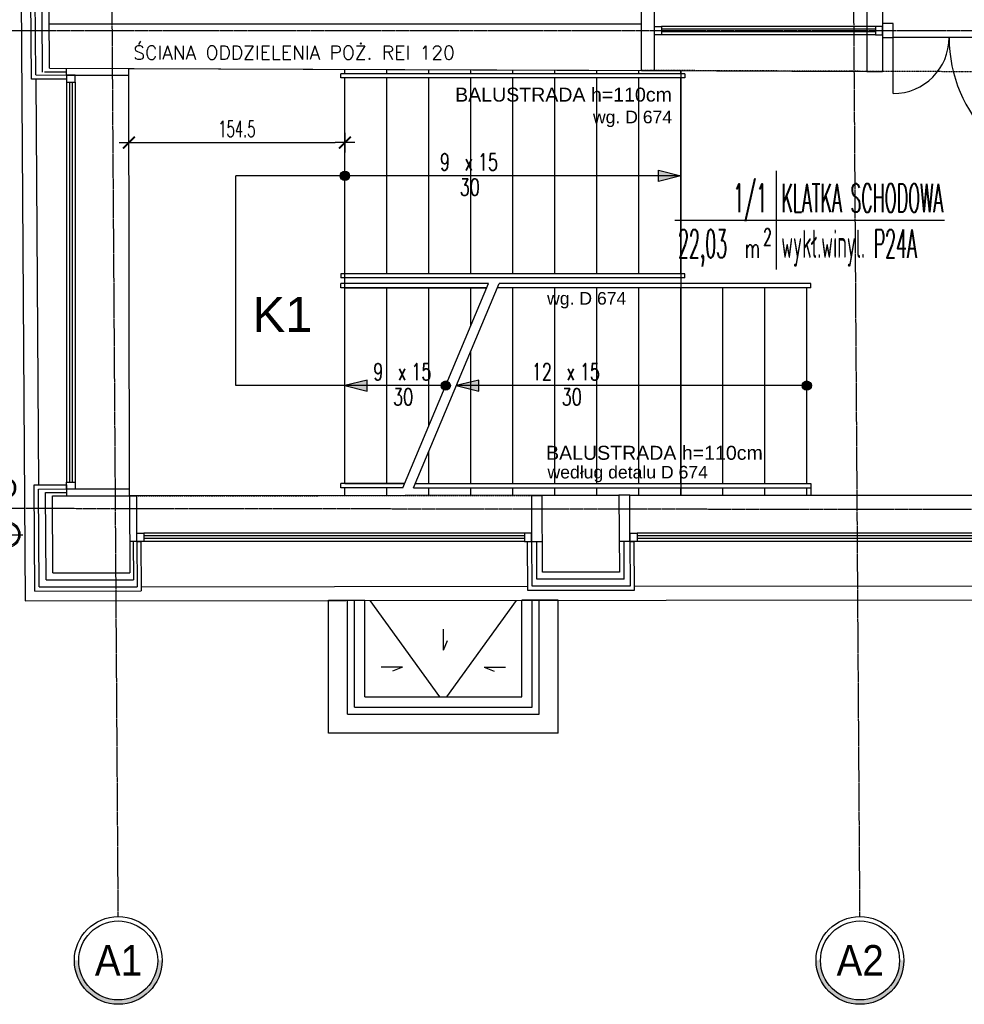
# Model space of a CAD drawing. Header units: inches. Extents: x -145354 to -97635, y 38777 to 78670.
# Tile 65 of 231: x -142799 to -142124, y 47831 to 48535. Entities that reach past the tile are written whole.
import ezdxf
from ezdxf.enums import TextEntityAlignment as Align

# ---------------------------------------------------------------- set-up
doc = ezdxf.new("R2010")
doc.units = ezdxf.units.IN
doc.header["$MEASUREMENT"] = 0
for name, pattern in [('CENTER', [2, 1.25, -0.25, 0.25, -0.25]), ('DASHDOT', [1, 0.5, -0.25, 0, -0.25]), ('DASHED2', [0.375, 0.25, -0.125])]:
    doc.linetypes.add(name, pattern=pattern)
doc.layers.get('0').update_dxf_attribs({"color": 101})
doc.layers.add('0-pomoc', color=21, linetype='Continuous', plot=False)
for name, color, linetype in [('Cieniutko', 8, 'Continuous'), ('cokół_widok', 255, 'Continuous'), ('Drz---drzwi', 5, 'Continuous'), ('E-OPIS_POM', 6, 'Continuous'), ('E35', 6, 'Continuous'), ('Ele-balustrada', 64, 'Continuous'), ('Ins-ppoz-opis', 240, 'Continuous'), ('Ins-wod', 152, 'Continuous'), ('Okn---okna', 5, 'Continuous'), ('Opis-spadki', 61, 'Continuous'), ('Os-osie glowne', 8, 'CENTER'), ('Os-osie-opis', 8, 'Continuous'), ('Sc-cegla pelna', 32, 'Continuous'), ('Sc-gazobeton', 45, 'Continuous'), ('Sc-izolacja term-obrys', 132, 'Continuous'), ('Sc-izolacja term-styropian', 151, 'STYROPIAN-KA'), ('Sc-kamien', 31, 'Continuous'), ('Sc-nad', 5, 'DASHED2'), ('Sc-nadproza kon', 5, 'DASHED2'), ('Sc-systemowe', 150, 'Continuous'), ('Sch-opis', 51, 'Continuous'), ('Sch-widok', 12, 'Continuous'), ('studzienki_widok', 52, 'Continuous'), ('W-idok', 9, 'Continuous')]:
    doc.layers.add(name, color=color, linetype=linetype)
doc.styles.add('dwg_opis duży', font='ARIAL.TTF', dxfattribs={"width": 0.9})
doc.styles.add('KA wymiar', font='romans.shx', dxfattribs={"width": 0.6})
doc.styles.add('ROMANS', font='romans', dxfattribs={"width": 0.85})
doc.styles.add('TYTUL2', font='ARIAL.TTF')
doc.linetypes.add('BATTING', pattern='A,0.0001,-0.1,[134,ltypeshp.shx,S=0.1,R=0,X=-0.1,Y=0],-0.2,[134,ltypeshp.shx,S=0.1,R=180,X=0.1,Y=0],-0.1', length=0.4001)
doc.linetypes.add('STYROPIAN-KA', pattern='A,0.0001,-0.1,[135,ltypeshp.shx,S=0.1,R=0,X=-0.1,Y=0],0,[135,ltypeshp.shx,S=0.1,R=180,X=0.1,Y=0],-0.1', length=0.2001)
doc.linetypes.add('ZIGZAG', pattern='A,0.00254,-5.08,[131,ltypeshp.shx,S=5.08,R=0,X=-5.08,Y=0],-10.16,[131,ltypeshp.shx,S=5.08,R=180,X=5.08,Y=0],-5.08', length=20.32254)
doc.dimstyles.new('KA wymiar', dxfattribs={"dimscale": 50, "dimtxt": 0.23, "dimasz": 0.14, "dimexe": 0, "dimexo": 0, "dimgap": 0.08, "dimtad": 1, "dimdec": 1, "dimrnd": 0.5, "dimzin": 9, "dimdsep": 46, "dimtxsty": 'KA wymiar', "dimblk1": 'UKOS', "dimblk2": 'UKOS', "dimsah": 1, "dimcen": 0.2, "dimse1": 1, "dimse2": 1, "dimclrd": 256, "dimclre": 256, "dimclrt": 2, "dimadec": 3, "dimazin": 0, "dimtfac": 1, "dimtdec": 1, "dimtix": 1, "dimtmove": 2, "dimatfit": 3, "dimldrblk": 'DOT', "dimfxl": 0, "dimtolj": 1, "dimtzin": 9, "dimarcsym": 0})

# ---------------------------------------------------------------- blocks, each defined once
blk = doc.blocks.new('pow')
for p, q in [((0, 0.523), (0, -0.523)), ((-1.075, 0), (1.78, 0))]:
    blk.add_line(p, q)
at = {"style": 'KA wymiar', "width": 0.6}
for s, height, p in [('2', 0.18, (-0.139, -0.27)), ('m', 0.21, (-0.333, -0.401))]:
    blk.add_text(s, height=height, dxfattribs=at).set_placement(p)
at = {"style": 'KA wymiar'}
for tag, width, p in [('01', 0.7, (-0.131, 0.084)), ('000.00', 0.6, (-0.364, -0.401))]:
    blk.add_attdef(tag, text='', height=0.3, dxfattribs=dict(at, width=width)).set_placement(p, align=Align.RIGHT)
blk.add_attdef('POMIESZCZENIE', (0.071, 0.084), '', height=0.3, dxfattribs=at)
at = {"style": 'KA wymiar', "width": 0.8}
blk.add_attdef('POSADZKA', (0.071, -0.401), '', height=0.3, dxfattribs=at)
blk = doc.blocks.new('ozn_schody-strzałka8x16')
at = {"ltscale": 25}
blk.add_hatch(color=256, dxfattribs=at).paths.add_polyline_path([(0, 0), (-4, -16), (4, -16)])
blk.add_lwpolyline([(0, 0), (-4, -16), (4, -16)], close=True, dxfattribs=at)
blk = doc.blocks.new('ozn_schody-kółko_d14')
at = {"ltscale": 25}
h = blk.add_hatch(color=256, dxfattribs=at)
edge = h.paths.add_edge_path()
edge.add_arc((0, 0), 3.33, 0, 360)
at = {"ltscale": 7}
blk.add_circle((0, 0), 3.33, dxfattribs=at)
blk = doc.blocks.new('ozn_opis-schodów1-rzut')
at = {"style": 'ROMANS', "width": 0.7}
blk.add_text('x', height=12, dxfattribs=at).set_placement((-3.32, 3))
at = {"ltscale": 25, "style": 'ROMANS', "width": 0.7}
blk.add_attdef('Ilość', text='', height=12, dxfattribs=at).set_placement((-7.75, 3), align=Align.RIGHT)
blk.add_attdef('Wysokość', (6.22, 3), '', height=12, dxfattribs=at)
blk.add_attdef('Długość', text='', height=12, dxfattribs=at).set_placement((0.41, -15), align=Align.CENTER)
blk = doc.blocks.new('_DKGJHF')
at = {"ltscale": 7}
for p, q in [((-21.08, -77), (35.92, -77)), ((-5, -147.5), (-105, -147.5)), ((-5, -145.5), (-104.98, -145.5))]:
    blk.add_line(p, q, dxfattribs=at)
for points in [[(5, -7.5), (5, 0), (-5, 0), (-5, -7.5)], [(5, -155), (5, -147.5), (-5, -147.5), (-5, -155)]]:
    blk.add_lwpolyline(points, close=True, dxfattribs=at)
for points in [[(-45, -7.5), (-5, -7.5)], [(-5, -147.5), (-5, -7.5)]]:
    blk.add_lwpolyline(points, dxfattribs=at)
for centre, radius, start, end in [((-5, -7.5), 40, 180, 270), ((-5, -147.5), 100, 90, 180)]:
    blk.add_arc(centre, radius, start, end)
blk = doc.blocks.new('rura_spustowa')
at = {"layer": 'Ins-wod', "linetype": 'Continuous'}
for p, q in [((0, -11.25), (0, 11.25)), ((-11.25, 0), (11.25, 0))]:
    blk.add_line(p, q, dxfattribs=at)
at = {"layer": 'Ins-wod', "linetype": 'Continuous', "ltscale": 25}
for radius in [9.25, 8.25]:
    blk.add_circle((0, 0), radius, dxfattribs=at)
blk = doc.blocks.new('UKOS')
at = {"color": 8}
blk.add_line((1, 0), (-1, 0), dxfattribs=at)
at = {"color": 1}
blk.add_line((0, 1), (0, -1), dxfattribs=at)
at = {"color": 1, "const_width": 0.2}
blk.add_lwpolyline([(0.6, 0.6), (-0.6, -0.6)], dxfattribs=at)
blk = doc.blocks.new('*D1386')
at = {"layer": 'Sc-gazobeton', "lineweight": -2}
blk.add_line((-142714.08, 48446.65), (-142573.74, 48446.65), dxfattribs=at)
at = {"layer": 'Sc-gazobeton', "lineweight": -2, "xscale": 7.000000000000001, "yscale": 7.000000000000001, "zscale": 7.000000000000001, "rotation": 180}
blk.add_blockref('UKOS', (-142721.08, 48446.65), dxfattribs=at)
at = {"layer": 'Sc-gazobeton', "lineweight": -2, "xscale": 7.000000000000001, "yscale": 7.000000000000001, "zscale": 7.000000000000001}
blk.add_blockref('UKOS', (-142566.74, 48446.65), dxfattribs=at)
at = {"layer": 'Sc-gazobeton', "color": 2, "insert": (-142643.91, 48456.4), "char_height": 11.5, "attachment_point": 5, "style": 'KA wymiar'}
blk.add_mtext('\\A1;154.5', dxfattribs=at)
blk = doc.blocks.new('_Dot')
at = {"layer": '0-pomoc', "color": 0, "lineweight": -2}
blk.add_line((-0.5, 0), (-1, 0), dxfattribs=at)
at = {"layer": '0-pomoc', "color": 0, "const_width": 0.5}
blk.add_lwpolyline([(-0.25, 0, 1), (0.25, 0, 1)], format="xyb", close=True, dxfattribs=at)
blk = doc.blocks.new('_opis_osi_liczbowy')
blk.add_hatch(color=256).paths.add_polyline_path([(32, 32), (32, 28.8, -1), (32, -28.8), (32, -32, 1)])
for radius in [32, 28.8]:
    blk.add_circle((32, 0), radius)
at = {"style": 'dwg_opis duży', "width": 0.9}
blk.add_attdef('AXNAMEH', text='', height=22.4, rotation=90, dxfattribs=at).set_placement((32, 0), align=Align.MIDDLE_CENTER)
blk = doc.blocks.new('okkkkk')
at = {"layer": 'Okn---okna'}
for p, q in [((0, -6), (0, 0)), ((0, 0), (2, 0)), ((2, 0), (5, 0)), ((5, 0), (5, -6)), ((277, 0), (5, 0)), ((280, 0), (277, 0)), ((277, 0), (277, -6)), ((282, 0), (280, 0)), ((282, -6), (282, 0)), ((5, -6), (0, -6)), ((277, -2), (5, -2)), ((277, -4), (5, -4)), ((277, -6), (5, -6)), ((277, -6), (282, -6))]:
    blk.add_line(p, q, dxfattribs=at)
blk = doc.blocks.new('334')
at = {"layer": 'Okn---okna'}
for p, q in [((0, 0), (0, 6)), ((0, 6), (2, 6)), ((5, 0), (0, 0)), ((2, 6), (5, 6)), ((5, 6), (5, 0)), ((329, 6), (5, 6)), ((329, 4), (5, 4)), ((329, 2), (5, 2)), ((332, 6), (329, 6)), ((329, 6), (329, 0)), ((334, 6), (332, 6)), ((334, 0), (334, 6)), ((329, 0), (5, 0)), ((329, 0), (334, 0))]:
    blk.add_line(p, q, dxfattribs=at)
blk = doc.blocks.new('296')
at = {"layer": 'Okn---okna'}
for p, q in [((6, 0), (0, 0)), ((0, 0), (0, -2)), ((6, -5), (6, 0)), ((0, -2), (0, -5)), ((0, -5), (0, -291)), ((0, -5), (6, -5)), ((2, -5), (2, -291)), ((4, -5), (4, -291)), ((6, -5), (6, -291)), ((0, -294), (0, -291)), ((0, -291), (6, -291)), ((0, -296), (0, -294)), ((6, -291), (6, -296)), ((6, -296), (0, -296))]:
    blk.add_line(p, q, dxfattribs=at)
blk = doc.blocks.new('163')
at = {"layer": 'Okn---okna'}
for p, q in [((0, 0), (0, 6)), ((0, 6), (2, 6)), ((5, 0), (0, 0)), ((2, 6), (5, 6)), ((5, 6), (5, 0)), ((158, 6), (5, 6)), ((158, 4), (5, 4)), ((158, 2), (5, 2)), ((161, 6), (158, 6)), ((158, 6), (158, 0)), ((163, 6), (161, 6)), ((163, 0), (163, 6)), ((158, 0), (5, 0)), ((158, 0), (163, 0))]:
    blk.add_line(p, q, dxfattribs=at)
blk = doc.blocks.new('st_mała')
at = {"layer": 'Ele-balustrada'}
for p, q in [((81.5, -13.5), (0, -13.5)), ((81.5, -150.5), (81.5, -13.5)), ((76.5, -18.5), (0, -18.5)), ((76.5, -145.5), (76.5, -18.5)), ((76.5, -145.5), (0, -145.5)), ((81.5, -150.5), (0, -150.5))]:
    blk.add_line(p, q, dxfattribs=at)
at = {"layer": 'studzienki_widok'}
for p, q in [((95, 0), (0, 0)), ((0, 0), (0, -26)), ((95, 0), (95, -164)), ((69, -26), (0, -26)), ((69, -138), (69, -26)), ((69, -138), (0, -138)), ((0, -164), (0, -138)), ((95, -164), (0, -164)), ((95, -164), (69, -164))]:
    blk.add_line(p, q, dxfattribs=at)
blk = doc.blocks.new('_vxkdjhgkljhkgjhk')
for q in [(14, 6), (30.2, 0)]:
    blk.add_line((0, 0), q)

msp = doc.modelspace()

# ---------------------------------------------------------------- linework, layer by layer
at = {"layer": 'Cieniutko', "linetype": 'Continuous'}
for p, q in [((-142498.89, 48050.5), (-142548.77, 48119.27)), ((-142493.89, 48050.5), (-142444.02, 48119.27))]:
    msp.add_line(p, q, dxfattribs=at)
at = {"layer": 'cokół_widok'}
for p, q in [((-142811.01, 50483.69), (-142795.21, 48118.99)), ((-142795.21, 48118.99), (-141579.06, 48120.15))]:
    msp.add_line(p, q, dxfattribs=at)
at = {"layer": 'E35'}
msp.add_line((-142233.75, 48199.9), (-142233.75, 48194.56), dxfattribs=at)
at = {"layer": 'Ele-balustrada'}
for p, q in [((-142323.74, 48495.9), (-142569.74, 48495.9)), ((-142569.74, 48492.9), (-142569.74, 48495.9)), ((-142323.74, 48492.9), (-142569.74, 48492.9)), ((-142323.74, 48495.9), (-142323.74, 48492.9)), ((-142323.74, 48352.9), (-142569.74, 48352.9)), ((-142569.74, 48352.9), (-142569.74, 48349.9)), ((-142323.74, 48349.9), (-142569.74, 48349.9)), ((-142323.74, 48349.9), (-142323.74, 48352.9)), ((-142569.74, 48342.9), (-142569.74, 48345.9)), ((-142465.4, 48342.9), (-142569.74, 48342.9)), ((-142233.74, 48342.9), (-142457.81, 48342.9)), ((-142233.74, 48345.9), (-142456.55, 48345.9)), ((-142524.08, 48202.9), (-142569.74, 48202.9)), ((-142569.74, 48199.9), (-142569.74, 48202.9)), ((-142516.49, 48202.9), (-142233.74, 48202.9)), ((-142233.74, 48202.9), (-142233.74, 48199.9)), ((-142525.34, 48199.9), (-142569.74, 48199.9)), ((-142517.75, 48199.9), (-142233.74, 48199.9))]:
    msp.add_line(p, q, dxfattribs=at)
for points in [[(-142464.14, 48345.9), (-142569.74, 48345.9)], [(-142233.74, 48342.9), (-142233.74, 48345.9)]]:
    msp.add_lwpolyline(points, dxfattribs=at)
at = {"layer": 'Ins-ppoz-opis', "linetype": 'ZIGZAG', "ltscale": 0.025}
msp.add_lwpolyline([(-142354.71, 48531.28), (-142777.96, 48531.28)], dxfattribs=at)
at = {"layer": 'Okn---okna'}
for p, q in [((-142720.71, 48194.06), (-142721.08, 48499.74)), ((-142787.7, 48492.01), (-142785.77, 48201.99)), ((-142363.18, 48194.48), (-142028.78, 48194.71)), ((-142712.28, 48129.07), (-142435.97, 48129.41)), ((-142359.97, 48129.48), (-142031.75, 48129.71))]:
    msp.add_line(p, q, dxfattribs=at)
msp.add_lwpolyline([(-142326.74, 48352.9), (-142326.63, 48194.5), (-142720.71, 48194.06), (-142721.08, 48499.74), (-142326.72, 48498.14)], close=True, dxfattribs=at)
at = {"layer": 'Os-osie glowne'}
for p, q in [((-142728.7, 47893.27), (-142756.04, 51985.69)), ((-142198.69, 47893.27), (-142226.03, 51985.69)), ((-138010.88, 48179.92), (-143318.47, 48185.52))]:
    msp.add_line(p, q, dxfattribs=at)
msp.add_lwpolyline([(-143318.47, 48526.7), (-138010.88, 48526.7)], dxfattribs=at)
at = {"layer": 'Sc-cegla pelna'}
for p, q in [((-142354.71, 48498.25), (-142354.71, 48558.31)), ((-142777.76, 48499.97), (-142354.71, 48498.25)), ((-142775.71, 48194), (-142720.71, 48194.06)), ((-142775.35, 48139), (-142775.71, 48194)), ((-142720.71, 48194.06), (-142720.35, 48139.06)), ((-142425.9, 48194.42), (-142370.9, 48194.47)), ((-142425.54, 48139.42), (-142425.9, 48194.42)), ((-142370.9, 48194.47), (-142370.54, 48139.47)), ((-142370.9, 48194.47), (-142370.54, 48139.47)), ((-142775.35, 48139), (-142720.35, 48139.06)), ((-142370.54, 48139.47), (-142425.54, 48139.42))]:
    msp.add_line(p, q, dxfattribs=at)
msp.add_lwpolyline([(-142777.76, 48499.97), (-142779.59, 48774.76)], dxfattribs=at)
at = {"layer": 'Sc-gazobeton'}
for p, q in [((-142345.51, 48498.21), (-142345.51, 48558.27)), ((-142182.51, 48557.46), (-142182.51, 48497.55)), ((-142765.59, 48494.86), (-142765.59, 48499.92)), ((-142721.08, 48494.92), (-142721.08, 48499.74)), ((-142354.71, 48498.25), (-142345.51, 48498.21)), ((-142193.71, 48497.59), (-142182.51, 48497.55)), ((-142765.59, 48494.92), (-142721.08, 48494.92)), ((-142765.59, 48199.01), (-142765.59, 48194.03)), ((-142765.59, 48199.01), (-142720.72, 48199.01)), ((-142720.71, 48194.06), (-142720.72, 48199.01)), ((-142720.71, 48194.06), (-142715.5, 48194.06)), ((-142715.5, 48161.5), (-142715.5, 48194.06)), ((-142433.18, 48194.41), (-142425.9, 48194.42)), ((-142433.18, 48161.5), (-142433.18, 48194.41)), ((-142363.18, 48194.48), (-142370.9, 48194.47)), ((-142363.18, 48161.5), (-142363.18, 48194.48)), ((-142715.5, 48161.5), (-142720.5, 48161.5)), ((-142433.18, 48161.5), (-142425.68, 48161.5)), ((-142363.18, 48161.5), (-142370.68, 48161.5))]:
    msp.add_line(p, q, dxfattribs=at)
at = {"layer": 'Sc-izolacja term-obrys'}
for p, q in [((-142787.72, 48495.01), (-142789.61, 48777.68)), ((-142787.72, 48495.01), (-142765.59, 48494.92)), ((-142785.75, 48198.99), (-142765.59, 48199.01)), ((-142785.28, 48128.99), (-142785.75, 48198.99)), ((-142715.5, 48161.5), (-142715.28, 48129.06)), ((-142432.97, 48129.41), (-142433.18, 48161.5)), ((-142363.18, 48161.5), (-142362.97, 48129.48)), ((-142785.28, 48128.99), (-142715.28, 48129.06)), ((-142362.97, 48129.48), (-142432.97, 48129.41))]:
    msp.add_line(p, q, dxfattribs=at)
at = {"layer": 'Sc-izolacja term-styropian', "linetype": 'BATTING', "ltscale": 0.1}
for p, q in [((-142781.53, 48497.3), (-142765.59, 48497.32)), ((-142780.73, 48196.5), (-142765.59, 48196.51)), ((-142718, 48161.5), (-142717.81, 48134.06))]:
    msp.add_line(p, q, dxfattribs=at)
at = {"layer": 'Sc-izolacja term-styropian', "linetype": 'BATTING', "ltscale": 0.25}
for p, q in [((-142780.31, 48134), (-142780.73, 48196.5)), ((-142780.31, 48134), (-142717.81, 48134.06)), ((-142367.16, 48134.48), (-142429.66, 48134.42))]:
    msp.add_line(p, q, dxfattribs=at)
at = {"layer": 'Sc-izolacja term-styropian', "linetype": 'BATTING', "ltscale": 0.15}
for p, q in [((-142429.66, 48134.42), (-142429.68, 48161.37)), ((-142367.16, 48134.48), (-142367.18, 48160.93))]:
    msp.add_line(p, q, dxfattribs=at)
at = {"layer": 'Sc-izolacja term-styropian', "linetype": 'BATTING', "ltscale": 0.25}
msp.add_lwpolyline([(-142782.74, 48496.99), (-142784.61, 48777.72)], dxfattribs=at)
at = {"layer": 'Sc-kamien'}
for p, q in [((-142790.7, 48492.01), (-142791.19, 48565.01)), ((-142765.59, 48492.01), (-142790.7, 48492.01)), ((-142765.59, 48494.86), (-142765.59, 48492.01)), ((-142788.77, 48201.99), (-142765.59, 48202.01)), ((-142788.26, 48125.99), (-142788.77, 48201.99)), ((-142765.59, 48202.03), (-142765.59, 48199.03)), ((-142715.5, 48161.5), (-142712.5, 48161.5)), ((-142712.5, 48161.5), (-142712.26, 48126.07)), ((-142435.95, 48126.41), (-142436.18, 48161.5)), ((-142436.18, 48161.5), (-142433.18, 48161.5)), ((-142363.18, 48161.5), (-142360.18, 48161.5)), ((-142360.18, 48161.5), (-142359.95, 48126.48)), ((-142788.26, 48125.99), (-142712.26, 48126.07)), ((-142359.95, 48126.48), (-142435.95, 48126.41))]:
    msp.add_line(p, q, dxfattribs=at)
at = {"layer": 'Sc-nad', "ltscale": 4}
msp.add_line((-142720.71, 48194.06), (-142433.18, 48194.41), dxfattribs=at)
at = {"layer": 'Sc-nadproza kon', "linetype": 'DASHDOT', "ltscale": 0.5}
msp.add_lwpolyline([(-142027.38, 48496.92), (-142354.71, 48498.25)], dxfattribs=at)
at = {"layer": 'Sc-systemowe', "ltscale": 2}
msp.add_lwpolyline([(-142182.51, 48531.75), (-142182.51, 48523.75)], dxfattribs=at)
at = {"layer": 'Sch-opis'}
for p, q in [((-142326.74, 48422.9), (-142644.74, 48422.9)), ((-142525.34, 48199.9), (-142464.14, 48345.9)), ((-142517.75, 48199.9), (-142456.55, 48345.9))]:
    msp.add_line(p, q, dxfattribs=at)
for points in [[(-142494.74, 48272.9), (-142644.74, 48272.9), (-142644.74, 48422.9)], [(-142236.74, 48272.9), (-142487.15, 48272.9)]]:
    msp.add_lwpolyline(points, dxfattribs=at)
at = {"layer": 'Sch-widok'}
for p, q in [((-142566.74, 48495.9), (-142566.74, 48499.11)), ((-142536.74, 48495.9), (-142536.74, 48498.99)), ((-142506.74, 48495.9), (-142506.74, 48498.87)), ((-142476.74, 48495.9), (-142476.74, 48498.75)), ((-142446.74, 48495.9), (-142446.74, 48498.63)), ((-142416.74, 48495.9), (-142416.74, 48498.5)), ((-142386.74, 48495.9), (-142386.74, 48498.38)), ((-142356.74, 48495.9), (-142356.74, 48498.26)), ((-142326.74, 48495.9), (-142326.74, 48498.14)), ((-142326.74, 48492.9), (-142566.74, 48492.9)), ((-142566.74, 48352.9), (-142566.74, 48492.9)), ((-142536.74, 48352.9), (-142536.74, 48492.9)), ((-142506.74, 48352.9), (-142506.74, 48492.9)), ((-142476.74, 48352.9), (-142476.74, 48492.9)), ((-142446.74, 48352.9), (-142446.74, 48492.9)), ((-142416.74, 48352.9), (-142416.74, 48492.9)), ((-142386.74, 48352.9), (-142386.74, 48492.9)), ((-142356.74, 48352.9), (-142356.74, 48492.9)), ((-142326.74, 48352.9), (-142326.74, 48492.9)), ((-142326.74, 48352.9), (-142566.74, 48352.9)), ((-142566.74, 48342.9), (-142465.4, 48342.9)), ((-142236.74, 48342.9), (-142457.81, 48342.9)), ((-142566.74, 48202.9), (-142524.08, 48202.9)), ((-142516.49, 48202.9), (-142236.74, 48202.9))]:
    msp.add_line(p, q, dxfattribs=at)
for points in [[(-142566.74, 48202.9), (-142566.74, 48352.9)], [(-142536.74, 48202.9), (-142536.74, 48342.9)], [(-142506.74, 48244.27), (-142506.74, 48342.9)], [(-142476.74, 48315.84), (-142476.74, 48342.9)], [(-142446.74, 48202.9), (-142446.74, 48342.9)], [(-142416.74, 48202.9), (-142416.74, 48342.9)], [(-142386.74, 48202.9), (-142386.74, 48342.9)], [(-142356.74, 48202.9), (-142356.74, 48342.9)], [(-142326.74, 48202.9), (-142326.74, 48342.9)], [(-142296.74, 48202.9), (-142296.74, 48342.9)], [(-142266.74, 48202.9), (-142266.74, 48342.9)], [(-142236.74, 48202.9), (-142236.74, 48342.9)], [(-142476.74, 48202.9), (-142476.74, 48297.73)], [(-142506.74, 48202.9), (-142506.74, 48226.16)], [(-142566.74, 48194.23), (-142566.74, 48199.9)], [(-142536.74, 48194.27), (-142536.74, 48199.9)], [(-142506.74, 48194.3), (-142506.74, 48199.9)], [(-142476.74, 48194.33), (-142476.74, 48199.9)], [(-142446.74, 48194.37), (-142446.74, 48199.9)], [(-142416.74, 48194.4), (-142416.74, 48199.9)], [(-142386.74, 48194.43), (-142386.74, 48199.9)], [(-142356.74, 48194.47), (-142356.74, 48199.9)], [(-142326.74, 48194.5), (-142326.74, 48199.9)], [(-142296.74, 48194.52), (-142296.74, 48199.9)], [(-142266.74, 48194.54), (-142266.74, 48199.9)], [(-142236.74, 48194.57), (-142236.74, 48199.9)]]:
    msp.add_lwpolyline(points, dxfattribs=at)
at = {"layer": 'W-idok', "linetype": 'Continuous'}
for points in [[(-142193.71, 48557.52), (-142193.71, 48497.59)], [(-142354.71, 48498.25), (-142193.71, 48497.59)]]:
    msp.add_lwpolyline(points, dxfattribs=at)

# ---------------------------------------------------------------- block references
for name, p in [('163', (-142345.51, 48523.75)), ('296', (-142765.59, 48494.97)), ('okkkkk', (-142715.36, 48167.5)), ('334', (-142362.93, 48161.5))]:
    msp.add_blockref(name, p)
at = {"rotation": 270}
msp.add_blockref('st_mała', (-142414.39, 48119.5), dxfattribs=at)
at = {"layer": 'Cieniutko', "linetype": 'Continuous', "yscale": 0.5, "zscale": 0.5}
for p, xscale, rotation in [((-142496.36, 48083.66), -0.5, 270), ((-142525.62, 48071.71), 0.5, 180), ((-142467.16, 48071.71), -0.5, 180)]:
    msp.add_blockref('_vxkdjhgkljhkgjhk', p, dxfattribs=dict(at, xscale=xscale, rotation=rotation))
at = {"layer": 'Drz---drzwi', "rotation": 90}
msp.add_blockref('_DKGJHF', (-142182.51, 48526.75), dxfattribs=at)
at = {"layer": 'E-OPIS_POM'}
ref = msp.add_blockref('pow', (-142258.54, 48391.25), dxfattribs=dict(at, xscale=67.5, yscale=67.5, zscale=67.5))
ref.add_attrib('000.00', '22,03', dxfattribs={"layer": '0', "height": 20.25, "style": 'KA wymiar', "width": 0.448374}).set_placement((-142293.66, 48364.19), align=Align.RIGHT)
ref.add_attrib('01', '1/1', dxfattribs={"layer": '0', "height": 20.25, "style": 'KA wymiar', "width": 0.448374}).set_placement((-142265.15, 48396.95), align=Align.RIGHT)
ref.add_attrib('POMIESZCZENIE', 'KLATKA SCHODOWA', (-142254.96, 48396.95), dxfattribs={"layer": '0', "height": 20.25, "style": 'KA wymiar', "width": 0.448374})
ref.add_attrib('POSADZKA', 'wykł.winyl. P24A', (-142254.96, 48364.19), dxfattribs={"layer": '0', "height": 20.25, "style": 'KA wymiar', "width": 0.448374})
at = {"layer": 'Ins-wod'}
msp.add_blockref('rura_spustowa', (-142808.17, 48166.34), dxfattribs=at)
at = {"layer": 'Os-osie-opis'}
ref = msp.add_blockref('_opis_osi_liczbowy', (-142728.7, 47893.27), dxfattribs=dict(at, xscale=0.9799999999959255, yscale=0.9799999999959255, zscale=0.9799999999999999, rotation=270))
ref.add_attrib('AXNAMEH', 'A1', dxfattribs={"layer": '0', "height": 21.952, "style": 'dwg_opis duży', "width": 0.9}).set_placement((-142728.56, 47861.93), align=Align.MIDDLE_CENTER)
ref = msp.add_blockref('_opis_osi_liczbowy', (-142198.69, 47893.27), dxfattribs=dict(at, xscale=0.9799999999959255, yscale=0.9799999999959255, zscale=0.9799999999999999, rotation=270))
ref.add_attrib('AXNAMEH', 'A2', dxfattribs={"layer": '0', "height": 21.952, "style": 'dwg_opis duży', "width": 0.9}).set_placement((-142198.54, 47861.93), align=Align.MIDDLE_CENTER)
at = {"layer": 'Sch-opis'}
ref = msp.add_blockref('ozn_opis-schodów1-rzut', (-142477.94, 48423.83), dxfattribs=at)
ref.add_attrib('Ilość', '9', dxfattribs={"layer": '0', "ltscale": 25, "height": 12, "style": 'ROMANS', "width": 0.7}).set_placement((-142491.69, 48426.83), align=Align.RIGHT)
ref.add_attrib('Wysokość', '15', (-142471.72, 48426.83), dxfattribs={"layer": '0', "ltscale": 25, "height": 12, "style": 'ROMANS', "width": 0.7})
ref.add_attrib('Długość', '30', dxfattribs={"layer": '0', "ltscale": 25, "height": 12, "style": 'ROMANS', "width": 0.7}).set_placement((-142477.53, 48408.83), align=Align.CENTER)
for p in [(-142566.74, 48422.9), (-142494.74, 48272.9), (-142236.74, 48272.9)]:
    msp.add_blockref('ozn_schody-kółko_d14', p, dxfattribs=at)
at = {"layer": 'Sch-opis', "xscale": -1, "rotation": 270}
msp.add_blockref('ozn_schody-strzałka8x16', (-142326.74, 48422.9), dxfattribs=at)
at = {"layer": 'Sch-opis'}
ref = msp.add_blockref('ozn_opis-schodów1-rzut', (-142525.55, 48273.83), dxfattribs=at)
ref.add_attrib('Ilość', '9', dxfattribs={"layer": '0', "ltscale": 25, "height": 12, "style": 'ROMANS', "width": 0.7}).set_placement((-142539.3, 48276.83), align=Align.RIGHT)
ref.add_attrib('Wysokość', '15', (-142519.33, 48276.83), dxfattribs={"layer": '0', "ltscale": 25, "height": 12, "style": 'ROMANS', "width": 0.7})
ref.add_attrib('Długość', '30', dxfattribs={"layer": '0', "ltscale": 25, "height": 12, "style": 'ROMANS', "width": 0.7}).set_placement((-142525.14, 48258.83), align=Align.CENTER)
ref = msp.add_blockref('ozn_opis-schodów1-rzut', (-142405.07, 48273.83), dxfattribs=at)
ref.add_attrib('Ilość', '12', dxfattribs={"layer": '0', "ltscale": 25, "height": 12, "style": 'ROMANS', "width": 0.7}).set_placement((-142418.82, 48276.83), align=Align.RIGHT)
ref.add_attrib('Wysokość', '15', (-142398.86, 48276.83), dxfattribs={"layer": '0', "ltscale": 25, "height": 12, "style": 'ROMANS', "width": 0.7})
ref.add_attrib('Długość', '30', dxfattribs={"layer": '0', "ltscale": 25, "height": 12, "style": 'ROMANS', "width": 0.7}).set_placement((-142404.66, 48258.83), align=Align.CENTER)
at = {"layer": 'Sch-opis', "rotation": 90}
for p in [(-142566.74, 48272.9), (-142487.15, 48272.9)]:
    msp.add_blockref('ozn_schody-strzałka8x16', p, dxfattribs=at)

# ---------------------------------------------------------------- texts
at = {"layer": 'Ins-ppoz-opis', "linetype": 'ZIGZAG', "ltscale": 0.038, "insert": (-142717.96, 48510.99), "char_height": 9.8, "width": 330.3997, "attachment_point": 4, "line_spacing_factor": 0.333333}
msp.add_mtext('{\\Fromans|c238;ŚCIANA ODDZIELENIA POŻ. REI 120}', dxfattribs=at)
at = {"layer": 'Ins-wod', "style": 'TYTUL2'}
msp.add_text('do sieci zewnętrznej KD', height=14, dxfattribs=at).set_placement((-143009.25, 48192.68, 0))
at = {"layer": 'Opis-spadki', "style": 'TYTUL2'}
msp.add_text('K1', height=25, dxfattribs=at).set_placement((-142611.39, 48323.83), align=Align.MIDDLE)
at = {"layer": 'Sch-opis', "style": 'TYTUL2'}
for s, height, p in [('BALUSTRADA h=110cm', 10, (-142487.97, 48475.96)), ('wg. D 674', 9, (-142389.5, 48460.47)), ('wg. D 674', 9, (-142422.28, 48330.81)), ('BALUSTRADA h=110cm', 10, (-142423.01, 48219.87)), ('według detalu D 674', 9, (-142421.98, 48206.55))]:
    msp.add_text(s, height=height, dxfattribs=at).set_placement(p)

# ---------------------------------------------------------------- dimensions: what is measured, and where the dimension line sits
at = {"layer": 'Sc-gazobeton'}
dim = msp.add_linear_dim(base=(-142566.74, 48446.65), p1=(-142721.08, 48499.74), p2=(-142566.74, 48492.9), dimstyle='KA wymiar', override={"dimpost": '\\X'}, dxfattribs=at)
dim.commit()
dim.dimension.update_dxf_attribs({"geometry": '*D1386', "text_midpoint": (-142643.91, 48456.4)})

doc.saveas('drawing.dxf')
